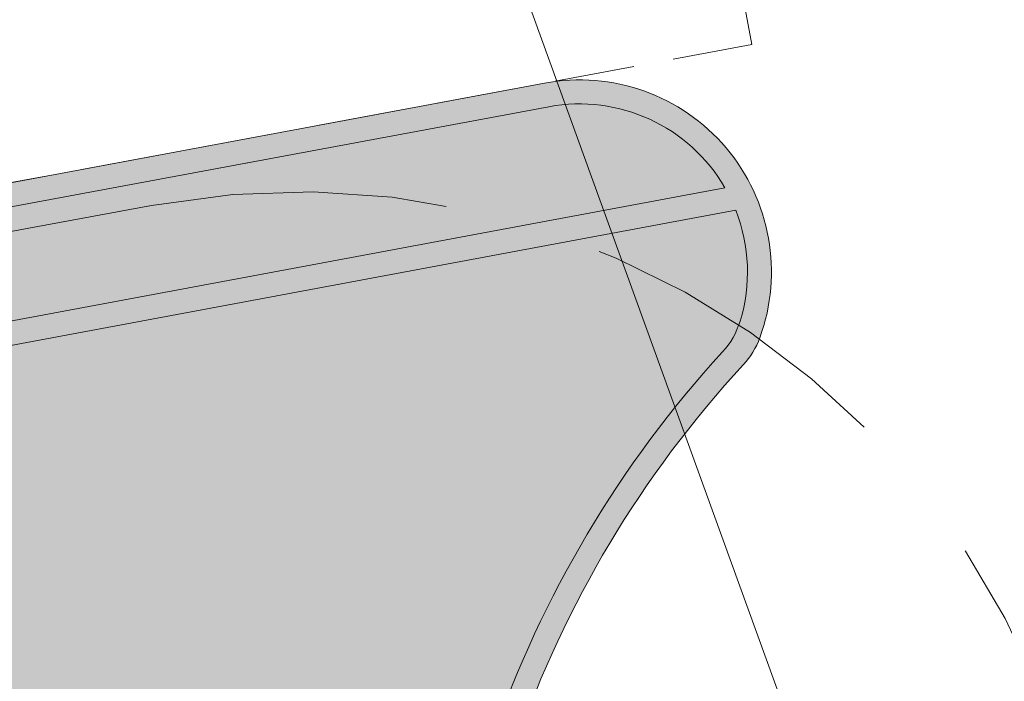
# Model space of a CAD drawing. Header units: metres. Extents: x 779 to 7046, y -512 to 9570.
# Tile 49 of 256: x 2188 to 2194, y -300 to -296. Entities that reach past the tile are written whole.
import ezdxf

# ---------------------------------------------------------------- set-up
doc = ezdxf.new("R2010")
doc.units = ezdxf.units.M
for name, pattern in [('0', [0]), ('CIĄGłA', [0]), ('DASH', [0.75, 0.5, -0.25]), ('DASHED', [0.75, 0.5, -0.25]), ('DASHEDX2', [38.099999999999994, 25.4, -12.7])]:
    doc.linetypes.add(name, pattern=pattern)
for name, color, linetype, lineweight in [('219-działka ewidencyjna', 7, 'Continuous', 0), ('_a_obiekty', 250, 'Continuous', 30), ('AGP1_HATCH', 7, 'Continuous', 5), ('AGP1_KRAWEZNIKI', 250, 'Continuous', 20), ('AGP1_KRAWEZNIKI GRUBOŚCI', 7, 'Continuous', 9)]:
    doc.layers.add(name, color=color, linetype=linetype, lineweight=lineweight)
for name, color, linetype in [('IE_kanalizacja iskrobezpieczne', 3, 'Continuous'), ('IE_kanalizacja słaboprądowa', 6, 'Continuous'), ('ZP_Robocza', 6, 'Continuous')]:
    doc.layers.add(name, color=color, linetype=linetype)

# ---------------------------------------------------------------- blocks, each defined once
blk = doc.blocks.new('PZT MDCP podkład')
at = {"layer": '219-działka ewidencyjna', "color": 252, "linetype": 'Continuous', "lineweight": 13, "true_color": 0x939598, "flags": 128}
blk.add_lwpolyline([(2122.376406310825, 81.44646074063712), (2127.666406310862, 66.85646074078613)], dxfattribs=at)
blk = doc.blocks.new('Zbiornik LPG 20m3')
at = {"layer": '_a_obiekty', "color": 251, "linetype": 'DASH', "lineweight": 5, "ltscale": 4, "true_color": 0x636466}
for points in [[(2696.092133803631, 576.3192574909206), (2700.982895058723, 570.9863267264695, -0.414213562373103), (2699.149688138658, 528.599543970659), (2697.675688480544, 527.2477581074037, -0.4142135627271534), (2655.288905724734, 529.0809650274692), (2650.398144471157, 534.4138957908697, -0.4142135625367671), (2652.231351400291, 576.8006785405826), (2653.705351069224, 578.1524644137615, -0.4142135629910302), (2696.092133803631, 576.3192574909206)], [(2679.878137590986, 561.4496130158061), (2684.768898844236, 556.1166822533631, -0.4142135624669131), (2684.280043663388, 544.8135401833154), (2682.80604400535, 543.4617543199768, -0.4142135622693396), (2671.502901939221, 543.9506095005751), (2666.612140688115, 549.2835402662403, -0.4142135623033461), (2667.100995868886, 560.586682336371), (2668.574995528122, 561.938468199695, -0.414213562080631), (2679.878137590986, 561.4496130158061)], [(2677.6671381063, 559.4219342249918), (2682.557899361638, 554.0890034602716, -0.4142135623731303), (2682.252364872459, 547.0245396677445), (2680.778365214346, 545.6727538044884, -0.4142135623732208), (2673.71390142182, 545.9782882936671), (2668.823140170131, 551.311219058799, -0.4142135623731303), (2669.12867465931, 558.375682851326), (2670.602674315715, 559.7274687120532, -0.4142135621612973), (2677.6671381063, 559.4219342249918)]]:
    blk.add_lwpolyline(points, format="xyb", dxfattribs=at)
blk = doc.blocks.new('A$Ce9aa0c45')
at = {"layer": 'AGP1_KRAWEZNIKI', "color": 18, "linetype": 'CIĄGłA', "true_color": 0x000000}
for points in [[(26.22760614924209, 5.902735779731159), (4.191646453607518, 1.798141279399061), (8.110362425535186, -19.2400058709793), (11.60033223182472, -18.58993680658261, -0.4142135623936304), (12.12512632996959, -18.9499245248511, -0.414213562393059), (11.7651386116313, -19.47471862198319), (8.275168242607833, -20.12478778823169), (13.51230820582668, -48.24106923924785), (17.27871325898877, -47.539508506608, -2.203199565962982e-13)], [(26.25507390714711, 5.755272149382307), (4.366577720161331, 1.678145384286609), (8.230358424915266, -19.06507448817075), (11.57286450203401, -18.442473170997, -0.4142135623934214), (12.2725899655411, -18.92245679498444), (12.2725899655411, -18.92245679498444, -0.4142135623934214), (11.79260634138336, -19.62218225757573), (8.450099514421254, -20.24478371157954), (13.63230420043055, -48.06613783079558), (17.25124550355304, -47.39204487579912, -0.5807872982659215), (18.59834298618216, -48.98293480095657, -0.09952440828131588), (18.4956371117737, -49.15115654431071, 0.209075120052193), (16.72253787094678, -54.25574648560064), (17.0809675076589, -56.57161908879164), (18.13862032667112, -62.28228724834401), (18.98179645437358, -66.8263549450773), (21.13757034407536, -76.76144933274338, 0.04227689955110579), (22.01307489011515, -79.24248833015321, 0.08899499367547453), (23.68180390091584, -81.59997807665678), (26.11305980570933, -84.01635322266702, -0.06591754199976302), (27.26288206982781, -85.6795623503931), (28.35445531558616, -88.22928761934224)], [(17.27871325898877, -47.539508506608, -0.3178372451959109), (18.38010642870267, -48.04639417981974, -0.3178372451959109)], [(18.4477107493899, -48.18638165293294, -0.1701563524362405), (18.4745972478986, -48.88040838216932, -0.1114098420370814), (18.36518868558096, -49.0713755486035, 0.208154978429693), (16.5734392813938, -54.27310976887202), (16.9346494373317, -56.60694776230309), (14.07909930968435, -57.13900376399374), (15.140970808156, -62.84095052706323), (17.99125211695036, -62.31026939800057), (18.83472726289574, -66.85594861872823), (20.9916330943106, -76.79625967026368, 0.04234355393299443), (21.87679386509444, -79.30516753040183, 0.0890169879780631), (23.57633000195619, -81.70663358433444), (26.00454260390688, -84.1199840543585, -0.06561801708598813), (27.12702705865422, -85.7433610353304), (28.2165607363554, -88.28832222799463)]]:
    blk.add_lwpolyline(points, format="xyb", dxfattribs=at)
blk.add_lwpolyline([(3.325133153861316, -3.652874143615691), (4.308224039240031, -3.469755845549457), (10.67521433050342, -37.65164912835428), (9.544733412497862, -37.86222001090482), (11.70172517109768, -49.44294288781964), (18.44771074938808, -48.18638165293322)], dxfattribs=at)
at = {"layer": 'IE_kanalizacja iskrobezpieczne', "color": 3}
blk.add_spline([(15.80312027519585, -59.04840983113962), (22.32382524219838, -56.60243365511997), (32.55795987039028, -50.30293524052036), (33.33507548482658, -47.02146311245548)], degree=3, dxfattribs=at)
at = {"layer": 'IE_kanalizacja słaboprądowa', "color": 6}
blk.add_spline([(17.9336303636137, -89.05740590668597), (17.96548054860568, -87.54807685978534), (20.20537826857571, -86.3400421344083), (25.26523171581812, -75.25699465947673), (28.63457479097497, -54.21457334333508), (32.41926264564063, -47.77800283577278), (32.54886157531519, -47.16790961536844)], degree=3, dxfattribs=at)

msp = doc.modelspace()

# ---------------------------------------------------------------- hatches: boundary and pattern name
at = {"layer": 'AGP1_HATCH', "lineweight": 15, "transparency": 33554625}
h = msp.add_hatch(dxfattribs=at)
h.set_pattern_fill('GRASS', color=64, scale=0.02, angle=24.61092855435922)
h.set_pattern_definition([(114.6109285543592, (0, 0), (-0.4761730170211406, 0.1769837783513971), [0.09525, -0.6231704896]), (69.61092855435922, (0, 0), (-0.4761730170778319, 0.1769837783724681), [0.09525, -0.41275]), (159.6109285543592, (0, 0), (-0.1769837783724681, -0.4761730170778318), [0.09525, -0.41275])])
edge = h.paths.add_edge_path()
edge.add_line((2201.154967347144, -232.0600817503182), (2187.755434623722, -236.7641292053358))
edge.add_line((2187.755434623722, -236.7641292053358), (2189.333398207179, -245.2355974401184))
edge.add_line((2189.333398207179, -245.2355974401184), (2200.14854181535, -243.2210490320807))
edge.add_line((2200.14854181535, -243.2210490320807), (2200.648631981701, -243.1278945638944))
edge.add_arc((2201.590242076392, -248.1910823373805), 5.150000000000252, 21.517769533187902, 100.53504568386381, ccw=False)
edge.add_line((2206.381306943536, -246.3021150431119), (2206.675941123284, -247.0494077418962))
edge.add_line((2206.675941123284, -247.0494077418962), (2210.150932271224, -255.8631696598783))
edge.add_line((2210.150932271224, -255.8631696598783), (2213.734346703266, -264.9519299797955))
edge.add_line((2213.734346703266, -264.9519299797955), (2217.789719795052, -275.2377383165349))
edge.add_line((2217.789719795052, -275.2377383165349), (2215.443125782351, -266.9691888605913))
edge.add_line((2215.443125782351, -266.9691888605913), (2207.464967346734, -246.730081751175))
edge.add_line((2207.464967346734, -246.730081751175), (2201.154967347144, -232.0600817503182))
h.paths.add_polyline_path([(2193.681012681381, -336.4804229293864), (2194.272039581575, -339.7880334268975), (2190.669106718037, -340.4318305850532), (2190.078079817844, -337.1242200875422)], flags=16)
h.paths.add_polyline_path([(2174.949427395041, -253.2044456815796), (2174.180330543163, -249.0754639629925), (2176.736366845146, -248.5993563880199), (2177.505463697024, -252.7283381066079)], flags=16)
h.paths.add_polyline_path([(2213.207149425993, -340.3862229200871), (2212.585672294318, -338.8469483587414), (2213.47585517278, -338.4875398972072), (2214.097332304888, -340.0268144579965)], flags=16)
h.paths.add_polyline_path([(2215.03464500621, -268.2499296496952), (2214.425768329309, -266.705627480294), (2215.039774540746, -266.463544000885), (2215.648631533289, -268.007812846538)], flags=17)
edge = h.paths.add_edge_path()
edge.add_line((2222.135619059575, -341.0147282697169), (2223.664309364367, -341.1924829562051))
edge.add_line((2223.664309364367, -341.1924829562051), (2227.521241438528, -342.2896133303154))
edge.add_line((2227.521241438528, -342.2896133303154), (2233.30759322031, -344.4571081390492))
edge.add_line((2233.30759322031, -344.4571081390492), (2237.862081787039, -347.8579266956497))
edge.add_line((2237.862081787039, -347.8579266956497), (2239.04057596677, -348.6600431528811))
edge.add_line((2239.04057596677, -348.6600431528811), (2233.604967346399, -326.0100817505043))
edge.add_line((2233.604967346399, -326.0100817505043), (2228.174967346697, -303.9000817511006))
edge.add_line((2228.174967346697, -303.9000817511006), (2222.494967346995, -286.1300817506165))
edge.add_line((2222.494967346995, -286.1300817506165), (2217.354967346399, -271.820081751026))
edge.add_line((2217.354967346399, -271.820081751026), (2215.443125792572, -266.9691888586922))
edge.add_line((2215.443125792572, -266.9691888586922), (2217.789719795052, -275.2377383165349))
edge.add_line((2217.789719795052, -275.2377383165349), (2221.381354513, -285.2792765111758))
edge.add_line((2221.381354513, -285.2792765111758), (2223.235207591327, -291.3561603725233))
edge.add_line((2223.235207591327, -291.3561603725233), (2227.886315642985, -315.1607178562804))
edge.add_arc((2212.625452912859, -317.0850901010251), 15.38171446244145, -38.161251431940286, 7.186980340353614, ccw=False)
edge.add_arc((2211.040775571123, -315.8113433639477), 17.41473946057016, 289.8520854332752, 321.7651173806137, ccw=False)
edge.add_line((2216.954700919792, -332.1911674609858), (2213.092420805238, -333.4995793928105))
edge.add_arc((2214.562869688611, -337.0584070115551), 3.850645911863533, 112.4496068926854, 197.8855615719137)
edge.add_line((2210.898318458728, -338.2410050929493), (2211.273490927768, -339.4032630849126))
edge.add_arc((2213.414312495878, -338.7973709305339), 2.224909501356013, 195.8024955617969, 221.5125047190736)
edge.add_arc((2213.798153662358, -338.8711088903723), 2.482842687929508, 214.3488660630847, 282.103867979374)
edge.add_line((2214.318767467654, -341.2987557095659), (2219.144967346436, -339.3500817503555))
edge.add_line((2219.144967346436, -339.3500817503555), (2222.135619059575, -341.0147282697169))
edge = h.paths.add_edge_path()
edge.add_line((2182.306540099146, -273.0424983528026), (2181.362772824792, -273.2182917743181))
edge.add_line((2181.362772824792, -273.2182917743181), (2181.058796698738, -271.5863608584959))
edge.add_line((2181.058796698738, -271.5863608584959), (2182.002563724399, -271.410567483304))
edge.add_line((2182.002563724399, -271.410567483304), (2178.488554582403, -252.5452198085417))
edge.add_line((2178.488554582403, -252.5452198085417), (2177.505463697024, -252.7283381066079))
edge.add_line((2177.505463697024, -252.7283381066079), (2176.736366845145, -248.59935638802))
edge.add_line((2176.736366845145, -248.59935638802), (2177.719457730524, -248.4162380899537))
edge.add_line((2177.719457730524, -248.4162380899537), (2177.536339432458, -247.4331472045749))
edge.add_line((2177.536339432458, -247.4331472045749), (2178.51943001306, -247.250029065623))
edge.add_line((2178.51943001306, -247.250029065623), (2189.329496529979, -245.2363242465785))
edge.add_line((2189.329496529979, -245.2363242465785), (2187.755434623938, -236.7641292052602))
edge.add_line((2187.755434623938, -236.7641292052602), (2168.624967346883, -243.4800817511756))
edge.add_line((2168.624967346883, -243.4800817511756), (2167.594967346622, -243.8400817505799))
edge.add_line((2167.594967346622, -243.8400817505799), (2162.624967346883, -245.590081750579))
edge.add_line((2162.624967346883, -245.590081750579), (2166.544967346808, -265.8800817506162))
edge.add_line((2166.544967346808, -265.8800817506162), (2169.934967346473, -283.3600817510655))
edge.add_line((2169.934967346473, -283.3600817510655), (2178.194967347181, -325.9300817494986))
edge.add_line((2178.194967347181, -325.9300817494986), (2182.564967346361, -325.840081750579))
edge.add_line((2182.564967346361, -325.840081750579), (2182.574967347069, -329.0300817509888))
edge.add_line((2182.574967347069, -329.0300817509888), (2179.044967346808, -329.1100817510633))
edge.add_line((2179.044967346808, -329.1100817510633), (2179.734967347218, -331.250081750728))
edge.add_line((2179.734967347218, -331.250081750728), (2185.554967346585, -348.2400817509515))
edge.add_line((2185.554967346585, -348.2400817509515), (2190.114967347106, -350.9500817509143))
edge.add_line((2190.114967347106, -350.9500817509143), (2195.594967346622, -348.8500817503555))
edge.add_line((2195.594967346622, -348.8500817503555), (2198.506741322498, -347.6819364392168))
edge.add_arc((2192.412753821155, -339.7061430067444), 10.03742818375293, 307.3820107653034, 339.7887873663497)
edge.add_arc((2172.677213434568, -334.5321271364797), 30.40870538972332, 343.489729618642, 347.832820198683)
edge.add_arc((2184.653610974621, -337.3529042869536), 18.10831725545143, 348.5707290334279, 353.3645147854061)
edge.add_arc((2197.523160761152, -339.1296383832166), 5.127197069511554, 356.4695832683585, 372.8518979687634)
edge.add_line((2202.521912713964, -337.9891872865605), (2202.396891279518, -337.3637861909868))
edge.add_line((2202.396891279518, -337.3637861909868), (2201.307357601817, -334.8188249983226))
edge.add_arc((2194.587794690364, -338.2653090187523), 7.551872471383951, 27.15342393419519, 42.17043734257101)
edge.add_line((2200.18487314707, -333.1954480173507), (2197.756660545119, -330.7820975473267))
edge.add_arc((2203.597853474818, -324.846119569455), 8.327987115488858, 205.1135589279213, 225.461118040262, ccw=False)
edge.add_arc((2210.400793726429, -321.9094821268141), 15.73583882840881, 194.5838918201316, 204.2825258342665, ccw=False)
edge.add_line((2195.171963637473, -325.8717236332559), (2193.015057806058, -315.9314125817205))
edge.add_line((2193.015057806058, -315.9314125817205), (2192.171582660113, -311.3857333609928))
edge.add_line((2192.171582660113, -311.3857333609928), (2189.320316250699, -311.9164979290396))
edge.add_line((2189.320316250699, -311.9164979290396), (2188.259429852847, -306.214467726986))
edge.add_line((2188.259429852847, -306.214467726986), (2191.114979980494, -305.6824117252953))
edge.add_line((2191.114979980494, -305.6824117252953), (2190.753769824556, -303.3485737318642))
edge.add_arc((2197.626382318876, -302.8064078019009), 6.89396449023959, 137.4766232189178, 184.5106019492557, ccw=False)
edge.add_arc((2192.177018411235, -297.8088940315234), 0.5000000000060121, 317.4766233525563, 342.905017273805)
edge.add_arc((2191.651318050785, -297.6472178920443), 1.050000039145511, 342.9050182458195, 381.5320239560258)
edge.add_line((2192.628041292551, -297.2618456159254), (2185.882029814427, -298.5184117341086))
edge.add_line((2185.882029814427, -298.5184117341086), (2183.725063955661, -286.937683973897))
edge.add_line((2183.725063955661, -286.937683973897), (2184.855544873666, -286.7271130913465))
edge.add_line((2184.855544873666, -286.7271130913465), (2182.306540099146, -273.0424983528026))
h.paths.add_polyline_path([(2218.228263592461, -303.8554239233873), (2219.860196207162, -303.5514569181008), (2219.981088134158, -304.2002906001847), (2218.349155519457, -304.5042576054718)], flags=16)
edge = h.paths.add_edge_path(flags=17)
edge.add_arc((2219.786369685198, -319.8299711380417), 0.2381812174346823, 186.518316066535, 320.5346932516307)
edge.add_arc((2205.889024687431, -312.5111260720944), 15.94005228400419, 332.0535835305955, 352.5318419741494)
edge.add_arc((2192.079097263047, -311.8409427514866), 29.74143224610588, 354.7101361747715, 368.2707882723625)
edge.add_line((2221.511196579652, -307.5625877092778), (2220.642612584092, -303.1174729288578))
edge.add_arc((2219.030065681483, -303.6985035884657), 1.714031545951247, 19.81503534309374, 190.7787081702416)
edge.add_line((2217.346275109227, -304.0190553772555), (2217.674941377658, -305.8330865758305))
edge.add_line((2217.674941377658, -305.8330865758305), (2219.052156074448, -313.2062012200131))
edge.add_arc((2158.761025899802, -321.0608251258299), 60.8006208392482, 1.134495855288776, 7.422590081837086, ccw=False)
at = {"layer": 'AGP1_HATCH', "true_color": 0x636466, "transparency": 33554477}
h = msp.add_hatch(color=251, dxfattribs=at)
h.dxf.hatch_style = 1
edge = h.paths.add_edge_path()
edge.add_arc((2213.798152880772, -338.8711046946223), 2.632842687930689, 240.83171109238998, 270.2906532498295, ccw=False)
edge.add_arc((2214.307711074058, -338.3123928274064), 3.373472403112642, 200.4116660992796, 237.8982900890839, ccw=False)
edge.add_arc((2368.544108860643, -287.685559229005), 165.7037624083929, 197.780630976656, 198.2175828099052, ccw=False)
edge.add_arc((2214.562165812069, -337.0583290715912), 4.000000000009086, 112.30075385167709, 197.8898825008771, ccw=False)
edge.add_line((2213.044292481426, -333.357510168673), (2216.905159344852, -332.0495769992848))
edge.add_arc((2211.040775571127, -315.8113433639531), 17.26473946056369, 289.8570159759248, 321.7647974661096)
edge.add_arc((2212.625452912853, -317.0850901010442), 15.23171446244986, 321.8391110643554, 367.1869803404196)
edge.add_line((2227.737494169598, -315.1794840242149), (2223.087990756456, -291.3849213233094))
edge.add_line((2223.087990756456, -291.3849213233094), (2221.237886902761, -285.3230589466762))
edge.add_line((2221.237886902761, -285.3230589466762), (2217.650174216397, -275.2927567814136))
edge.add_line((2217.650174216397, -275.2927567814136), (2210.523554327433, -257.2172198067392))
edge.add_line((2210.523554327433, -257.2172198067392), (2206.575240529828, -247.2029503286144))
edge.add_line((2206.575240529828, -247.2029503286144), (2206.241761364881, -246.3571335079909))
edge.add_arc((2201.589566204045, -248.1923033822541), 5.001076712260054, 21.52794352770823, 100.541275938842)
edge.add_line((2200.674650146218, -243.275627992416), (2200.541612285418, -243.3004086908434))
edge.add_line((2200.541612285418, -243.3004086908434), (2178.546908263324, -247.3973185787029))
edge.add_line((2178.546908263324, -247.3973185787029), (2187.812637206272, -297.1416013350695))
edge.add_line((2187.812637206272, -297.1416013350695), (2191.515679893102, -296.4518429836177))
edge.add_arc((2191.647852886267, -297.6476642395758), 1.203103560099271, -19.961937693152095, 96.3072469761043, ccw=False)
edge.add_arc((2192.308942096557, -297.8870733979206), 0.4999999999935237, 317.2270974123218, 339.9615464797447, ccw=False)
edge.add_arc((2197.626382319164, -302.8064078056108), 6.743964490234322, 137.2270973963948, 184.4631622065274)
edge.add_line((2190.902868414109, -303.3312104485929), (2191.261298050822, -305.6470830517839))
edge.add_line((2191.261298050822, -305.6470830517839), (2192.318950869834, -311.3577512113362))
edge.add_line((2192.318950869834, -311.3577512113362), (2193.162126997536, -315.9018189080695))
edge.add_line((2193.162126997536, -315.9018189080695), (2195.317900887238, -325.8369132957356))
edge.add_arc((2210.400793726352, -321.9094821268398), 15.58583882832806, 194.5951329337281, 204.2785181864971)
edge.add_arc((2203.597853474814, -324.8461195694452), 8.177987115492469, 205.1211640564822, 225.4637220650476)
edge.add_line((2197.862134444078, -330.675442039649), (2200.293390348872, -333.0918171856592))
edge.add_arc((2194.587794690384, -338.2653090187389), 7.70187247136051, 27.114490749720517, 42.19985456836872, ccw=False)
edge.add_line((2201.44321261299, -334.7550263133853), (2202.534785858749, -337.3047515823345))
edge.add_arc((2196.294933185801, -339.1341975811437), 6.502509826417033, -2.9609049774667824, 16.340470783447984, ccw=False)
edge.add_arc((2184.658865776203, -337.3537236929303), 18.25300297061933, 344.7003824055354, 353.34182273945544, ccw=False)
edge.add_line((2202.264967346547, -342.1700817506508), (2201.97496734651, -343.2200817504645))
edge.add_arc((2192.412753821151, -339.7061430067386), 10.18742818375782, 310.1754082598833, 339.82254230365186, ccw=False)
edge.add_line((2198.984967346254, -347.4900817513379), (2198.506741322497, -347.6819364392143))
edge.add_arc((2192.412753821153, -339.7061430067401), 10.03742818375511, 307.3820107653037, 339.7887873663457)
edge.add_arc((2172.677213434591, -334.532127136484), 30.40870538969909, 343.4897296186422, 347.8328201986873)
edge.add_arc((2184.653610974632, -337.3529042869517), 18.10831725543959, 348.5707290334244, 353.3645147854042)
edge.add_arc((2196.211605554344, -339.143093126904), 6.436124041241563, 357.3081371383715, 376.048817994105)
edge.add_line((2202.396891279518, -337.3637861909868), (2201.307357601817, -334.8188249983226))
edge.add_arc((2194.587794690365, -338.2653090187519), 7.551872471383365, 27.15342393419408, 42.17043734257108)
edge.add_line((2200.18487314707, -333.1954480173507), (2197.756660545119, -330.7820975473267))
edge.add_arc((2203.597853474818, -324.846119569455), 8.327987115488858, 205.1135589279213, 225.461118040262, ccw=False)
edge.add_arc((2210.400793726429, -321.9094821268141), 15.73583882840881, 194.5838918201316, 204.2825258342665, ccw=False)
edge.add_line((2195.171963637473, -325.8717236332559), (2193.015057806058, -315.9314125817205))
edge.add_line((2193.015057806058, -315.9314125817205), (2192.171582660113, -311.3857333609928))
edge.add_line((2192.171582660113, -311.3857333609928), (2189.321264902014, -311.9162187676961))
edge.add_line((2189.321264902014, -311.9162187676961), (2188.259390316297, -306.2142554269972))
edge.add_line((2188.259390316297, -306.2142554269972), (2191.114979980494, -305.6824117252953))
edge.add_line((2191.114979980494, -305.6824117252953), (2190.753769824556, -303.3485737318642))
edge.add_arc((2197.626382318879, -302.806407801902), 6.893964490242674, 137.4766232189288, 184.5106019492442, ccw=False)
edge.add_arc((2192.177018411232, -297.808894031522), 0.5000000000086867, 317.4766233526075, 342.9050172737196)
edge.add_arc((2191.651318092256, -297.6472178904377), 1.049999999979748, 342.9050174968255, 381.5320247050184)
edge.add_line((2192.628041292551, -297.2618456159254), (2185.88205571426, -298.5184068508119))
edge.add_line((2185.88205571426, -298.5184068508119), (2183.72506395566, -286.9376839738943))
edge.add_line((2183.72506395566, -286.9376839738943), (2184.855544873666, -286.7271130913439))
edge.add_line((2184.855544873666, -286.7271130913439), (2177.536339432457, -247.4331472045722))
edge.add_line((2177.536339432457, -247.4331472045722), (2178.519430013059, -247.2500290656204))
edge.add_line((2178.519430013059, -247.2500290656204), (2200.529099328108, -243.1501589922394))
edge.add_line((2200.529099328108, -243.1501589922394), (2200.64897745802, -243.1275829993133))
edge.add_arc((2201.589816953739, -248.191455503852), 5.150532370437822, 21.519896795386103, 100.52522516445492, ccw=False)
edge.add_line((2206.381306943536, -246.3021150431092), (2206.710303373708, -247.1365621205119))
edge.add_line((2206.710303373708, -247.1365621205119), (2210.670374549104, -257.180652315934))
edge.add_line((2210.670374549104, -257.180652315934), (2214.425768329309, -266.705627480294))
edge.add_line((2214.425768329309, -266.705627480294), (2215.039774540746, -266.463544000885))
edge.add_line((2215.039774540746, -266.463544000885), (2215.648720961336, -268.0077775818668))
edge.add_line((2215.648720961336, -268.0077775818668), (2215.034630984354, -268.2498940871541))
edge.add_line((2215.034630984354, -268.2498940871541), (2217.789719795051, -275.2377383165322))
edge.add_line((2217.789719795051, -275.2377383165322), (2221.381354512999, -285.2792765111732))
edge.add_line((2221.381354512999, -285.2792765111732), (2223.235207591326, -291.3561603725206))
edge.add_line((2223.235207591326, -291.3561603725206), (2227.886315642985, -315.1607178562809))
edge.add_arc((2212.625452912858, -317.0850901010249), 15.38171446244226, -38.161251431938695, 7.186980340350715, ccw=False)
edge.add_arc((2211.040775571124, -315.8113433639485), 17.41473946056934, 289.8520854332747, 321.76511738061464, ccw=False)
edge.add_line((2216.954700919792, -332.1911674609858), (2213.092420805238, -333.4995793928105))
edge.add_arc((2214.528808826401, -337.0426452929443), 3.823156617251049, 112.0680378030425, 198.2671306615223)
edge.add_line((2210.898318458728, -338.2410050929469), (2211.28663729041, -339.4366203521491))
edge.add_arc((2213.748107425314, -338.6216407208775), 2.592880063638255, 198.3194318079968, 219.5311920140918)
edge.add_arc((2213.798153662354, -338.8711088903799), 2.48284268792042, 214.3488660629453, 282.14863913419)
edge.add_line((2214.320664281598, -341.2983481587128), (2213.811508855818, -341.50391350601))

# ---------------------------------------------------------------- linework, layer by layer
at = {"color": 18, "linetype": 'DASHED', "lineweight": 13, "true_color": 0x000000}
msp.add_lwpolyline([(2178.546866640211, -247.3973260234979), (2183.462321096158, -246.4817346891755), (2192.728087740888, -296.2260101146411), (2187.812633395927, -297.1416020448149), (2182.630430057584, -269.3202476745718)], dxfattribs=at)
at = {"color": 5, "linetype": 'DASHEDX2', "lineweight": 13, "ltscale": 0.1}
msp.add_circle((2180.533391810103, -275.95318825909), 70, dxfattribs=at)
at = {"layer": '_a_obiekty', "color": 251, "linetype": 'DASH', "lineweight": 5, "ltscale": 3, "true_color": 0x636466, "elevation": 2.493476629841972e-09}
msp.add_lwpolyline([(2167.885394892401, -314.0297880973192), (2168.395531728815, -316.7746862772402, 0.414213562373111), (2203.372089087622, -340.7880249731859), (2203.961988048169, -340.6783927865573, 0.4142135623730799), (2227.975326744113, -305.7018354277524), (2227.465189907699, -302.9569372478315, 0.414213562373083), (2192.488632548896, -278.9435985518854), (2191.898733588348, -279.0532307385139, 0.4142135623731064)], format="xyb", close=True, dxfattribs=at)
at = {"layer": 'AGP1_KRAWEZNIKI', "color": 18, "linetype": 'CIĄGłA', "true_color": 0x000000}
for points in [[(2200.407936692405, -243.1727281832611), (2178.37197699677, -247.2773226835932), (2182.290692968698, -268.3154698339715), (2185.780662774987, -267.6654007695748, -0.4142135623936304), (2186.305456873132, -268.0253884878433, -0.414213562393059), (2185.945469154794, -268.5501825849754), (2182.45549878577, -269.2002517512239), (2187.692638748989, -297.3165332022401), (2191.459043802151, -296.6149724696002, -2.203199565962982e-13)], [(2200.43540445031, -243.3201918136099), (2178.546908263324, -247.3973185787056), (2182.410688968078, -268.140538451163), (2185.753195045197, -267.5179371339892, -0.4142135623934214), (2186.452920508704, -267.9979207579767), (2186.452920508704, -267.9979207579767, -0.4142135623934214), (2185.972936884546, -268.6976462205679), (2182.630430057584, -269.3202476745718), (2187.812634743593, -297.1416017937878), (2191.431576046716, -296.4675088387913, -0.5807872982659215), (2192.778673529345, -298.0583987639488, -0.09952440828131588), (2192.675967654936, -298.2266205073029, 0.209075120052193), (2190.902868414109, -303.3312104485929), (2191.261298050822, -305.6470830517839), (2192.318950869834, -311.3577512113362), (2193.162126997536, -315.9018189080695), (2195.317900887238, -325.8369132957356, 0.04227689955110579), (2196.193405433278, -328.3179522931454, 0.08899499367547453), (2197.862134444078, -330.675442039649), (2200.293390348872, -333.0918171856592, -0.06591754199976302), (2201.44321261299, -334.7550263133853), (2202.534785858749, -337.3047515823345)], [(2191.459043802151, -296.6149724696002, -0.3178372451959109), (2192.560436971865, -297.121858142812, -0.3178372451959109)], [(2192.628041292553, -297.2618456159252, -0.1701563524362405), (2192.654927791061, -297.9558723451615, -0.1114098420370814), (2192.545519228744, -298.1468395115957, 0.208154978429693), (2190.753769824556, -303.3485737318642), (2191.114979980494, -305.6824117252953), (2188.259429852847, -306.214467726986), (2189.321301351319, -311.9164144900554), (2192.171582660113, -311.3857333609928), (2193.015057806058, -315.9314125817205), (2195.171963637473, -325.8717236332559, 0.04234355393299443), (2196.057124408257, -328.380631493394, 0.0890169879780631), (2197.756660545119, -330.7820975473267), (2200.18487314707, -333.1954480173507, -0.06561801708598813), (2201.307357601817, -334.8188249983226), (2202.396891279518, -337.3637861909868)]]:
    msp.add_lwpolyline(points, format="xyb", dxfattribs=at)
msp.add_lwpolyline([(2177.505463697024, -252.7283381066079), (2178.488554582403, -252.5452198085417), (2184.855544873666, -286.7271130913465), (2183.725063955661, -286.937683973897), (2185.88205571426, -298.5184068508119), (2192.628041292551, -297.2618456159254)], dxfattribs=at)
at = {"layer": 'AGP1_KRAWEZNIKI GRUBOŚCI', "color": 18, "linetype": 'CIĄGłA', "true_color": 0x000000}
msp.add_lwpolyline([(2177.477995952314, -252.5808744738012), (2178.60855164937, -252.3702882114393), (2185.030486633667, -286.847114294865), (2183.899976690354, -287.0576760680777), (2186.002033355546, -298.3434788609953), (2192.560436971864, -297.1218581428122)], dxfattribs=at)

# ---------------------------------------------------------------- block references
at = {"color": 18, "linetype": 'CIĄGłA', "lineweight": 5, "true_color": 0x000000}
msp.add_blockref('PZT MDCP podkład', (65.95856103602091, -369.1465424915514), dxfattribs=at)
at = {"color": 18, "linetype": '0', "lineweight": 5, "true_color": 0x000000, "rotation": 328.0046700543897}
msp.add_blockref('Zbiornik LPG 20m3', (-372.5102560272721, 643.0875192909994), dxfattribs=at)
at = {"layer": 'ZP_Robocza', "color": 3, "linetype": 'CIĄGłA'}
msp.add_blockref('A$Ce9aa0c45', (2174.180330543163, -249.0754639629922), dxfattribs=at)

doc.saveas('drawing.dxf')
